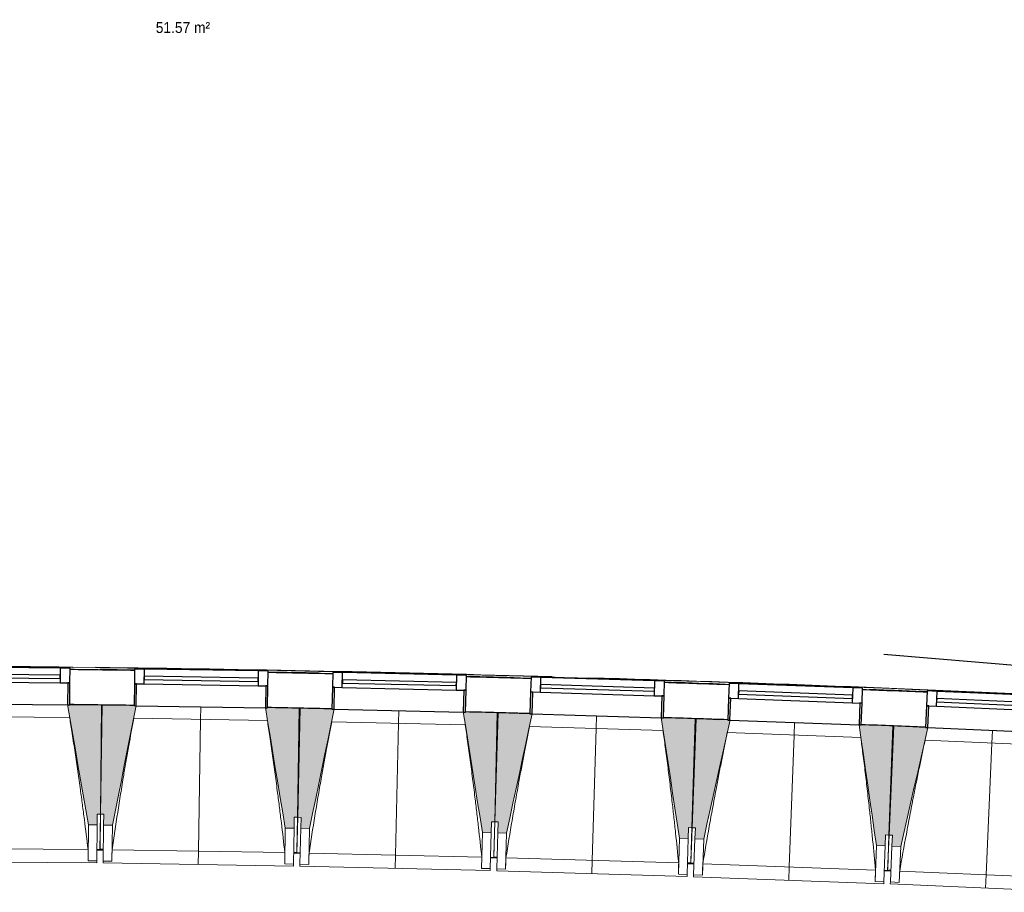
# Model space of a CAD drawing. Header units: millimetres. Extents: x -2845 to 74565, y -36590 to 13748.
# Tile 7 of 39: x 33214 to 37712, y -21391 to -17402. Entities that reach past the tile are written whole.
import ezdxf

# ---------------------------------------------------------------- set-up
doc = ezdxf.new("R2010")
doc.units = ezdxf.units.MM
for name, color, linetype, lineweight in [('A-DETL-GENF', 7, 'Continuous', 18), ('A-DOOR', 7, 'Continuous', 25), ('A-FLOR', 7, 'Continuous', 25), ('A-FLOR-HRAL', 7, 'Continuous', 18), ('A-GENM', 7, 'Continuous', 18), ('A-GLAZ', 7, 'Continuous', 25), ('ESPACE', 7, 'Continuous', 30), ('I-WALL', 7, 'Continuous', 25), ('Q-SPCQ', 7, 'Continuous', 18), ('S-BEAM', 7, 'Continuous', 18)]:
    doc.layers.add(name, color=color, linetype=linetype, lineweight=lineweight)
doc.styles.add('Arial_3', font='arial.ttf', dxfattribs={"width": 0.9, "height": 50})

# ---------------------------------------------------------------- blocks, each defined once
blk = doc.blocks.new('20_MUR PREFA_01 - MODULE_01 B-3165811-2021_015_1111_DCE_1_50_N0 FINI_CFA_CDC')
at = {"layer": 'A-GENM'}
for p, q in [((0, 722.1), (0, 661.4)), ((0, 661.4), (0, 58.5)), ((0, 0.7), (0, 58.5))]:
    blk.add_line(p, q, dxfattribs=at)
blk = doc.blocks.new('B02_DC_STR_rvt-1-2021_015_1111_DCE_1_50_N0 FINI_CFA_CDC')
at = {"layer": 'S-BEAM', "lineweight": 5, "true_color": 0x787878}
for points in [[(-19601.4, -21083.1), (-19600.9, -21033.1), (-19585.9, -21033.3), (-19581.3, -20534.5), (-19726.2, -20533.2), (-19726.2, -20533.9), (-19736.2, -20533.9), (-19641.4, -21082.8)], [(-19531.6, -21084.2), (-19422.9, -20537.7), (-19432.8, -20537.6), (-19432.8, -20536.9), (-19577.7, -20534.6), (-19585.7, -21033.3), (-19570.7, -21033.5), (-19571.5, -21083.5), (-19570.7, -21083.5)], [(-18701.7, -21097.5), (-18700.9, -21047.5), (-18685.9, -21047.8), (-18677.8, -20549.1), (-18822.7, -20546.7), (-18822.7, -20547.4), (-18832.7, -20547.4), (-18741.7, -21096.9)], [(-18631, -21099.1), (-18518.5, -20553.4), (-18528.4, -20553.2), (-18528.4, -20552.5), (-18673.3, -20549.2), (-18684.8, -21047.8), (-18669.8, -21048.2), (-18670.9, -21098.2), (-18669.8, -21098.2)], [(-17801.2, -21118.2), (-17800, -21068.2), (-17785, -21068.6), (-17773.5, -20569.9), (-17918.4, -20566.6), (-17918.4, -20567.3), (-17928.3, -20567.3), (-17841.2, -21117.3)], [(-17730.5, -21120.2), (-17614.2, -20575.4), (-17624.2, -20575.1), (-17624.2, -20574.4), (-17769, -20570.1), (-17784, -21068.6), (-17769, -21069.1), (-17770.5, -21119), (-17769, -21119.1)], [(-16900.9, -21145.1), (-16899.4, -21095.2), (-16884.4, -21095.6), (-16869.4, -20597), (-17014.2, -20592.7), (-17014.3, -20593.4), (-17024.2, -20593.4), (-16940.8, -21143.9)], [(-16830.2, -21147.7), (-16710.1, -20603.6), (-16720.1, -20603.2), (-16720.1, -20602.6), (-16864.9, -20597.2), (-16883.3, -21095.7), (-16868.3, -21096.2), (-16870.1, -21146.2), (-16868.3, -21146.2)], [(-16000.7, -21178.3), (-15998.9, -21128.3), (-15983.9, -21128.9), (-15965.5, -20630.4), (-16110.3, -20625.1), (-16110.4, -20625.8), (-16120.2, -20625.8), (-16040.7, -21176.8)], [(-15930.1, -21181.3), (-15806.3, -20638.1), (-15816.2, -20637.7), (-15816.2, -20637), (-15961, -20630.6), (-15982.8, -21128.9), (-15967.8, -21129.6), (-15970, -21179.6), (-15967.8, -21179.6)]]:
    blk.add_hatch(color=8, dxfattribs=at).paths.add_polyline_path(points)
at = {"layer": 'A-FLOR'}
for p, q in [((-19573.4, -21196.9), (-19602.4, -21196.5)), ((-19602.4, -21196.5), (-19573.4, -21196.9)), ((-19573.4, -21195.6), (-19588.4, -21195.4)), ((-18688.5, -21209.9), (-18703.5, -21209.6)), ((-18673.6, -21211.5), (-18703.5, -21210.9)), ((-18703.5, -21210.9), (-18673.6, -21211.5)), ((-17803.8, -21231.6), (-17773.9, -21232.3)), ((-17773.8, -21231.1), (-17788.8, -21230.6)), ((-16889.3, -21257.6), (-16904.2, -21257.2)), ((-16874.3, -21259.4), (-16904.2, -21258.4)), ((-16904.2, -21258.4), (-16874.3, -21259.4)), ((-15975, -21292.7), (-16004.9, -21291.5)), ((-16004.9, -21291.5), (-15975, -21292.7)), ((-15974.9, -21291.5), (-15989.9, -21290.9))]:
    blk.add_line(p, q, dxfattribs=at)
at = {"layer": 'S-BEAM'}
for p, q in [((-19581.3, -20534.5), (-19726.3, -20533.2)), ((-19585.9, -21033.3), (-19581.3, -20534.5)), ((-19577.7, -20534.6), (-19585.7, -21033.3)), ((-19432.8, -20536.9), (-19577.7, -20534.6)), ((-18677.8, -20549.1), (-18822.8, -20546.7)), ((-18685.9, -21047.8), (-18677.8, -20549.1)), ((-18673.3, -20549.2), (-18684.8, -21047.8)), ((-18528.4, -20552.5), (-18673.3, -20549.2)), ((-19726.6, -20591.7), (-20337.1, -20586)), ((-18823.5, -20605.2), (-19433.9, -20595.4)), ((-17773.5, -20569.9), (-17918.5, -20566.6)), ((-17785, -21068.6), (-17773.5, -20569.9)), ((-17769, -20570.1), (-17784, -21068.6)), ((-17624.2, -20574.4), (-17769, -20570.1)), ((-16869.4, -20597), (-17014.3, -20592.7)), ((-16884.4, -21095.6), (-16869.4, -20597)), ((-16864.9, -20597.2), (-16883.3, -21095.7)), ((-16720.1, -20602.6), (-16864.9, -20597.2)), ((-17919.6, -20625), (-18529.9, -20611)), ((-17015.8, -20651.2), (-17626.1, -20632.8)), ((-15965.5, -20630.4), (-16110.4, -20625.1)), ((-15983.9, -21128.9), (-15965.5, -20630.4)), ((-15961, -20630.6), (-15982.8, -21128.9)), ((-15816.2, -20637), (-15961, -20630.6)), ((-16112.3, -20683.5), (-16722.4, -20661)), ((-15209, -20722.2), (-15818.9, -20695.4)), ((-19601.4, -21083.1), (-19600.9, -21033.1)), ((-19600.9, -21033.1), (-19585.9, -21033.3)), ((-19588.4, -21195.4), (-19585.7, -21033.3)), ((-19585.9, -21033.3), (-19587.4, -21195.4)), ((-19585.7, -21033.3), (-19570.7, -21033.5)), ((-19570.7, -21033.5), (-19571.5, -21083.5)), ((-18701.7, -21097.5), (-18700.9, -21047.5)), ((-18700.9, -21047.5), (-18685.9, -21047.8)), ((-18688.5, -21209.9), (-18684.8, -21047.8)), ((-18685.9, -21047.8), (-18688.3, -21202.1)), ((-18684.8, -21047.8), (-18669.8, -21048.2)), ((-18669.8, -21048.2), (-18670.9, -21098.2)), ((-19641.4, -21082.8), (-19642.9, -21247)), ((-19641.4, -21082.8), (-19601.4, -21083.1)), ((-19601.4, -21083.1), (-19602.9, -21247.3)), ((-19574.2, -21247.7), (-19571.5, -21083.5)), ((-19571.5, -21083.5), (-19531.6, -21084.2)), ((-19534.2, -21248.3), (-19531.6, -21084.2)), ((-17801.2, -21118.2), (-17800, -21068.2)), ((-17800, -21068.2), (-17785, -21068.6)), ((-17788.8, -21230.6), (-17784, -21068.6)), ((-17785, -21068.6), (-17788.6, -21223.1)), ((-17784, -21068.6), (-17769, -21069.1)), ((-17769, -21069.1), (-17770.5, -21119)), ((-16900.9, -21145.1), (-16899.4, -21095.2)), ((-16899.4, -21095.2), (-16884.4, -21095.6)), ((-16889.3, -21257.6), (-16883.3, -21095.7)), ((-16884.4, -21095.6), (-16889, -21250.2)), ((-16883.3, -21095.7), (-16868.3, -21096.2)), ((-16868.3, -21096.2), (-16870.1, -21146.2)), ((-18741.7, -21096.9), (-18744.3, -21261.1)), ((-18741.7, -21096.9), (-18701.7, -21097.5)), ((-18701.7, -21097.5), (-18704.3, -21261.7)), ((-18674.7, -21262.3), (-18670.9, -21098.2)), ((-18670.9, -21098.2), (-18631, -21099.1)), ((-18634.7, -21263.2), (-18631, -21099.1)), ((-17841.2, -21117.3), (-17844.9, -21281.5)), ((-17841.2, -21117.3), (-17801.2, -21118.2)), ((-17801.2, -21118.2), (-17805, -21282.4)), ((-17775.4, -21283.2), (-17770.5, -21119)), ((-17770.5, -21119), (-17730.5, -21120.2)), ((-17735.4, -21284.4), (-17730.5, -21120.2)), ((-16000.7, -21178.3), (-15998.9, -21128.3)), ((-15998.9, -21128.3), (-15983.9, -21128.9)), ((-15989.9, -21290.9), (-15982.8, -21128.9)), ((-15983.9, -21128.9), (-15989.6, -21283.7)), ((-15982.8, -21128.9), (-15967.8, -21129.6)), ((-15967.8, -21129.6), (-15970, -21179.6)), ((-16940.8, -21143.9), (-16945.8, -21308.1)), ((-16940.8, -21143.9), (-16900.9, -21145.1)), ((-16900.9, -21145.1), (-16905.8, -21309.3)), ((-16876.2, -21310.3), (-16870.1, -21146.2)), ((-16870.1, -21146.2), (-16830.2, -21147.7)), ((-16836.2, -21311.7), (-16830.2, -21147.7)), ((-16040.7, -21176.8), (-16046.8, -21340.9)), ((-16040.7, -21176.8), (-16000.7, -21178.3)), ((-16000.7, -21178.3), (-16006.8, -21342.4)), ((-15977.2, -21343.6), (-15970, -21179.6)), ((-15970, -21179.6), (-15930.1, -21181.3)), ((-15937.3, -21345.4), (-15930.1, -21181.3)), ((-20432.1, -21188.1), (-19642.7, -21195.4)), ((-19602.4, -21197.3), (-19587.4, -21197.5)), ((-19588.4, -21197.5), (-19588.4, -21196.8)), ((-19588.4, -21197.5), (-19573.4, -21197.7)), ((-19587.4, -21196.8), (-19587.4, -21197.5)), ((-19533.1, -21196.8), (-18743.7, -21209.5)), ((-18703.5, -21211.7), (-18688.6, -21212)), ((-18688.6, -21212), (-18688.6, -21211.2)), ((-18688.6, -21212), (-18673.6, -21212.3)), ((-18633.3, -21211.7), (-17844, -21229.9)), ((-20472.9, -21248.4), (-19603, -21256.4)), ((-19642.9, -21247), (-19642.9, -21246.7)), ((-19602.9, -21247.3), (-19642.9, -21247)), ((-19602.9, -21247.3), (-19603, -21256.4)), ((-19574.3, -21256.7), (-19574.2, -21247.7)), ((-19574.3, -21256.7), (-18704.5, -21270.8)), ((-19534.2, -21248.3), (-19574.2, -21247.7)), ((-19534.2, -21248.1), (-19534.2, -21248.3)), ((-18744.3, -21261.1), (-18744.3, -21260.8)), ((-18704.3, -21261.7), (-18744.3, -21261.1)), ((-18704.3, -21261.7), (-18704.5, -21270.8)), ((-18674.9, -21271.4), (-18674.7, -21262.3)), ((-18674.9, -21271.4), (-17805.2, -21291.4)), ((-18634.7, -21263.2), (-18674.7, -21262.3)), ((-18634.7, -21263), (-18634.7, -21263.2)), ((-17803.8, -21232.4), (-17788.9, -21232.7)), ((-17788.9, -21232.8), (-17788.9, -21232)), ((-17788.9, -21232.8), (-17773.9, -21233.2)), ((-17733.6, -21232.8), (-16944.4, -21256.5)), ((-16904.3, -21259.3), (-16889.3, -21259.7)), ((-16889.3, -21259.8), (-16889.3, -21258.9)), ((-16889.3, -21259.8), (-16874.4, -21260.3)), ((-16834.1, -21260.2), (-16045.1, -21289.4)), ((-17844.9, -21281.5), (-17845, -21281.2)), ((-17805, -21282.4), (-17844.9, -21281.5)), ((-17805, -21282.4), (-17805.2, -21291.4)), ((-17775.7, -21292.2), (-17775.4, -21283.2)), ((-17775.7, -21292.2), (-16906, -21318.3)), ((-17735.4, -21284.4), (-17775.4, -21283.2)), ((-17735.4, -21284.1), (-17735.4, -21284.4)), ((-16945.8, -21308.1), (-16945.8, -21307.8)), ((-16905.8, -21309.3), (-16945.8, -21308.1)), ((-16905.8, -21309.3), (-16906, -21318.3)), ((-16876.5, -21319.3), (-16876.2, -21310.7)), ((-16876.5, -21319.3), (-16007.1, -21351.4)), ((-16836.2, -21311.7), (-16876.2, -21310.3)), ((-16836.2, -21311.5), (-16836.2, -21311.7)), ((-16005, -21292.4), (-15990, -21293)), ((-15990, -21293), (-15990, -21292.1)), ((-15990, -21293), (-15975, -21293.6)), ((-15934.8, -21293.8), (-15146, -21328.5)), ((-16046.8, -21340.9), (-16046.8, -21340.7)), ((-16006.8, -21342.4), (-16046.8, -21340.9)), ((-16006.8, -21342.4), (-16007.1, -21351.4)), ((-15977.6, -21352.6), (-15977.2, -21343.6)), ((-15977.6, -21352.6), (-15108.5, -21390.8)), ((-15937.3, -21345.4), (-15977.2, -21343.6)), ((-15937.2, -21345.1), (-15937.3, -21345.4))]:
    blk.add_line(p, q, dxfattribs=at)
at = {"layer": 'S-BEAM', "flags": 128}
for points in [[(-19736.3, -20533.1), (-19724.5, -20601.8), (-19712.6, -20670.5), (-19700.7, -20739.2), (-19688.9, -20807.9), (-19677, -20876.6), (-19665.1, -20945.3), (-19653.3, -21014.1), (-19641.4, -21082.8)], [(-19531.6, -21084.2), (-19517.9, -21015.8), (-19504.3, -20947.4), (-19490.7, -20879), (-19477.1, -20810.6), (-19463.5, -20742.2), (-19449.9, -20673.8), (-19436.3, -20605.4), (-19422.7, -20537.1)], [(-18832.8, -20546.6), (-18821.4, -20615.4), (-18810, -20684.1), (-18798.6, -20752.9), (-18787.2, -20821.7), (-18775.8, -20890.5), (-18764.4, -20959.3), (-18753, -21028.1), (-18741.7, -21096.9)], [(-18631, -21099.1), (-18616.9, -21030.8), (-18602.8, -20962.5), (-18588.7, -20894.2), (-18574.6, -20825.9), (-18560.6, -20757.6), (-18546.5, -20689.3), (-18532.4, -20621), (-18518.3, -20552.7)], [(-17928.5, -20566.3), (-17917.6, -20635.2), (-17906.7, -20704.1), (-17895.7, -20772.9), (-17884.8, -20841.8), (-17873.9, -20910.7), (-17863, -20979.6), (-17852.1, -21048.4), (-17841.2, -21117.3)], [(-17730.5, -21120.2), (-17715.9, -21052.1), (-17701.4, -20983.9), (-17686.8, -20915.7), (-17672.3, -20847.5), (-17657.7, -20779.3), (-17643.2, -20711.1), (-17628.6, -20642.9), (-17614.1, -20574.7)], [(-17024.3, -20592.4), (-17013.9, -20661.3), (-17003.5, -20730.3), (-16993, -20799.2), (-16982.6, -20868.2), (-16972.1, -20937.1), (-16961.7, -21006), (-16951.3, -21075), (-16940.8, -21143.9)], [(-16830.2, -21147.7), (-16815.1, -21079.6), (-16800.1, -21011.5), (-16785.1, -20943.4), (-16770.1, -20875.3), (-16755.1, -20807.2), (-16740, -20739.1), (-16725, -20671), (-16710, -20602.9)], [(-16120.4, -20624.7), (-16110.4, -20693.7), (-16100.5, -20762.7), (-16090.5, -20831.7), (-16080.5, -20900.8), (-16070.6, -20969.8), (-16060.6, -21038.8), (-16050.7, -21107.8), (-16040.7, -21176.8)], [(-15930.1, -21181.3), (-15914.6, -21113.3), (-15899.1, -21045.3), (-15883.6, -20977.3), (-15868.1, -20909.4), (-15852.6, -20841.4), (-15837.1, -20773.4), (-15821.6, -20705.4), (-15806.1, -20637.4)], [(-19642.9, -21246.7), (-19642.9, -21236.5), (-19642.8, -21226.2), (-19642.8, -21215.9), (-19642.7, -21205.7), (-19642.7, -21195.4)], [(-19533.1, -21196.8), (-19533.3, -21207), (-19533.5, -21217.3), (-19533.7, -21227.6), (-19534, -21237.8), (-19534.2, -21248.1)], [(-18744.3, -21260.8), (-18744.2, -21250.6), (-18744.1, -21240.3), (-18744, -21230), (-18743.8, -21219.8), (-18743.7, -21209.5)], [(-18633.3, -21211.7), (-18633.6, -21221.9), (-18633.9, -21232.2), (-18634.1, -21242.5), (-18634.4, -21252.7), (-18634.7, -21263)], [(-17845, -21281.2), (-17844.8, -21270.9), (-17844.6, -21260.7), (-17844.4, -21250.4), (-17844.2, -21240.2), (-17844, -21229.9)], [(-17733.6, -21232.8), (-17734, -21243.1), (-17734.3, -21253.3), (-17734.7, -21263.6), (-17735, -21273.9), (-17735.4, -21284.1)], [(-16945.8, -21307.8), (-16945.5, -21297.6), (-16945.2, -21287.3), (-16945, -21277), (-16944.7, -21266.8), (-16944.4, -21256.5)], [(-16834.1, -21260.2), (-16834.5, -21270.5), (-16834.9, -21280.7), (-16835.4, -21291), (-16835.8, -21301.2), (-16836.2, -21311.5)], [(-16046.8, -21340.7), (-16046.5, -21330.4), (-16046.1, -21320.1), (-16045.8, -21309.9), (-16045.4, -21299.6), (-16045.1, -21289.4)], [(-15934.8, -21293.8), (-15935.3, -21304.1), (-15935.8, -21314.3), (-15936.2, -21324.6), (-15936.7, -21334.8), (-15937.2, -21345.1)]]:
    blk.add_lwpolyline(points, dxfattribs=at)
at = {"layer": 'S-BEAM'}
for points, knots in [([(-19642.7, -21195.4), (-19648.1, -21149.8), (-19656.6, -21081.4), (-19668.5, -20990.2), (-19678.4, -20916.1), (-19689.5, -20836.4), (-19702, -20751), (-19714.4, -20669.4), (-19722.8, -20616.3), (-19726.7, -20591.7)], [0, 0, 0, 0, 0.2222222, 0.3333333, 0.4444444, 0.5833333, 0.7222222, 0.8611111, 0.9816328, 0.9816328, 0.9816328, 0.9816328]), ([(-19433.8, -20595.3), (-19441.6, -20636.9), (-19453.3, -20701.1), (-19468.5, -20788.1), (-19481, -20861.8), (-19494, -20941.2), (-19512, -21054.8), (-19524.8, -21139.9), (-19533.1, -21196.8)], [0.0183454, 0.0183454, 0.0183454, 0.0183454, 0.2222222, 0.3333333, 0.4444444, 0.5833333, 0.7222222, 1, 1, 1, 1]), ([(-18743.7, -21209.5), (-18748.9, -21163.8), (-18756.9, -21095.4), (-18768.1, -21004.2), (-18777.5, -20930), (-18788.1, -20850.2), (-18799.9, -20764.8), (-18811.8, -20683), (-18819.8, -20629.9), (-18823.6, -20605.2)], [0, 0, 0, 0, 0.2222222, 0.3333333, 0.4444444, 0.5833333, 0.7222222, 0.8611111, 0.9816328, 0.9816328, 0.9816328, 0.9816328]), ([(-18529.8, -20611), (-18537.9, -20652.4), (-18550, -20716.6), (-18565.8, -20803.5), (-18578.8, -20877.1), (-18592.4, -20956.4), (-18611.2, -21069.8), (-18624.6, -21154.9), (-18633.3, -21211.7)], [0.0183454, 0.0183454, 0.0183454, 0.0183454, 0.2222222, 0.3333333, 0.4444444, 0.5833333, 0.7222222, 1, 1, 1, 1]), ([(-17844, -21229.9), (-17848.8, -21184.2), (-17856.4, -21115.7), (-17867, -21024.4), (-17875.9, -20950.1), (-17885.9, -20870.3), (-17897.1, -20784.8), (-17908.4, -20703), (-17916.1, -20649.7), (-17919.7, -20625)], [0, 0, 0, 0, 0.2222222, 0.3333333, 0.4444444, 0.5833333, 0.7222222, 0.8611111, 0.9816328, 0.9816328, 0.9816328, 0.9816328]), ([(-17625.9, -20632.8), (-17634.3, -20674.3), (-17646.9, -20738.3), (-17663.3, -20825.1), (-17676.8, -20898.6), (-17691, -20977.8), (-17710.5, -21091.1), (-17724.5, -21176.1), (-17733.6, -21232.8)], [0.0183454, 0.0183454, 0.0183454, 0.0183454, 0.2222222, 0.3333333, 0.4444444, 0.5833333, 0.7222222, 1, 1, 1, 1]), ([(-16944.4, -21256.5), (-16949, -21210.8), (-16956, -21142.2), (-16966, -21050.8), (-16974.4, -20976.6), (-16983.9, -20896.6), (-16994.5, -20811), (-17005.2, -20729.1), (-17012.5, -20675.9), (-17016, -20651.1)], [0, 0, 0, 0, 0.2222222, 0.3333333, 0.4444444, 0.5833333, 0.7222222, 0.8611111, 0.9816328, 0.9816328, 0.9816328, 0.9816328]), ([(-16722.3, -20661), (-16730.9, -20702.3), (-16743.9, -20766.3), (-16760.9, -20853), (-16775, -20926.4), (-16789.7, -21005.5), (-16810, -21118.7), (-16824.6, -21203.5), (-16834.1, -21260.2)], [0.0183454, 0.0183454, 0.0183454, 0.0183454, 0.2222222, 0.3333333, 0.4444444, 0.5833333, 0.7222222, 1, 1, 1, 1]), ([(-16045.1, -21289.4), (-16049.3, -21243.6), (-16055.9, -21175), (-16065.2, -21083.6), (-16073.1, -21009.2), (-16082, -20929.2), (-16092.1, -20843.5), (-16102.2, -20761.6), (-16109.1, -20708.3), (-16112.4, -20683.5)], [0, 0, 0, 0, 0.2222222, 0.3333333, 0.4444444, 0.5833333, 0.7222222, 0.8611111, 0.9816328, 0.9816328, 0.9816328, 0.9816328]), ([(-15818.8, -20695.4), (-15827.7, -20736.7), (-15841.2, -20800.5), (-15858.8, -20887.1), (-15873.3, -20960.4), (-15888.6, -21039.5), (-15909.7, -21152.5), (-15924.9, -21237.2), (-15934.8, -21293.8)], [0.0183454, 0.0183454, 0.0183454, 0.0183454, 0.2222222, 0.3333333, 0.4444444, 0.5833333, 0.7222222, 1, 1, 1, 1])]:
    blk.add_open_spline(points, degree=3, knots=knots, dxfattribs=at)
at = {"layer": 'S-BEAM', "color": 5, "lineweight": 25, "true_color": 0x0000ff}
for p, rotation in [((-19127.8, -20541.8), 179.0762357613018), ((-18223.4, -20559.5), 178.6789667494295), ((-17319.2, -20583.5), 178.2816977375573), ((-16415.2, -20613.8), 177.8844287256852), ((-15511.4, -20650.4), 177.4871597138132)]:
    blk.add_blockref('20_MUR PREFA_01 - MODULE_01 B-3165811-2021_015_1111_DCE_1_50_N0 FINI_CFA_CDC', p, dxfattribs=dict(at, rotation=rotation))
blk = doc.blocks.new('PRT_SIMPLE_HUI_58x68x48 - PRT_BOIS_1V_EI30_930x2040x40-552262-2021_015_1111_DCE_1_50_N0 FINI_CFA_CDC')
at = {"layer": 'A-DETL-GENF', "lineweight": 25}
h = blk.add_hatch(color=256, dxfattribs=at)
h.paths.add_polyline_path([(-483.8, -9.7), (-489.6, -8), (-508.5, -8), (-508.5, -11.5), (-502, -11.5), (-502.1, -10.3), (-505.2, -10.3), (-505.2, -9.3), (-488.4, -9.4), (-485.1, -10.6)])
h.paths.add_polyline_path([(-483.8, -9.7), (-485.1, -11.7), (-497.9, -13.2), (-500.5, -13.6), (-500.5, -14.5), (-495.9, -14.5), (-483.8, -12.8), (-483.8, -10.5)])
h = blk.add_hatch(color=256, dxfattribs=at)
h.paths.add_polyline_path([(413.8, -9.7), (413.8, -12.8), (426.2, -14.5), (430.5, -14.5), (430.4, -13.2), (425.9, -13.2), (415.1, -11.7), (414.4, -10.7)])
h.paths.add_polyline_path([(438.5, -8), (418.5, -8), (413.8, -9.7), (415.1, -10.6), (418.7, -9.3), (435.2, -9.3), (435.2, -10.3), (432, -10.5), (432, -11.5), (438.5, -11.5), (438.5, -9)])
at = {"layer": 'A-DETL-GENF'}
for p, q in [((-488.5, -8), (-508.5, -8)), ((-508.5, -8), (-508.5, -11.5)), ((-508.5, -11.5), (-502, -11.5)), ((-505.2, -10.3), (-505.2, -9.3)), ((-505.2, -9.3), (-488.7, -9.3)), ((-502, -10.3), (-505.2, -10.3)), ((-502, -11.5), (-502, -10.3)), ((-496.1, -13.2), (-500.5, -13.2)), ((-500.5, -13.2), (-500.5, -14.5)), ((-500.5, -14.5), (-496, -14.5)), ((-485.1, -11.7), (-496.1, -13.2)), ((-496, -14.5), (-483.8, -12.8)), ((-488.7, -9.3), (-485.1, -10.6)), ((-483.8, -9.7), (-488.5, -8)), ((-485.1, -10.6), (-485.1, -11.7)), ((-483.8, -12.8), (-483.8, -9.7)), ((418.5, -8), (413.8, -9.7)), ((413.8, -9.7), (413.8, -12.8)), ((413.8, -12.8), (426, -14.5)), ((415.1, -10.6), (418.7, -9.3)), ((415.1, -11.7), (415.1, -10.6)), ((426.1, -13.2), (415.1, -11.7)), ((438.5, -8), (418.5, -8)), ((418.7, -9.3), (435.2, -9.3)), ((426, -14.5), (430.5, -14.5)), ((430.5, -13.2), (426.1, -13.2)), ((430.5, -14.5), (430.5, -13.2)), ((435.2, -10.3), (432, -10.3)), ((432, -10.3), (432, -11.5)), ((432, -11.5), (438.5, -11.5)), ((435.2, -9.3), (435.2, -10.3)), ((438.5, -11.5), (438.5, -8))]:
    blk.add_line(p, q, dxfattribs=at)
at = {"layer": 'A-DOOR'}
for p, q in [((-427.1, 55), (-450.6, 55)), ((-450.6, 55), (-450.6, 54.5)), ((-450.6, 54.5), (-450.6, 50.4)), ((-427.1, 54.5), (-450.6, 54.5)), ((-450.6, 50.4), (-450.6, 43.3)), ((-427.1, 50.4), (-450.6, 50.4)), ((-319.6, 55), (-427.1, 55)), ((-427.1, 55), (-427.1, 54.5)), ((-427.1, 54.5), (-427.1, 55)), ((-427.1, 54.5), (-427.1, 50.4)), ((-319.6, 54.5), (-427.1, 54.5)), ((-427.1, 50.4), (-427.1, 54.5)), ((-427.1, 50.4), (-427.1, 43.3)), ((-319.6, 50.4), (-427.1, 50.4)), ((-427.1, 43.3), (-427.1, 50.4)), ((-319.6, 54.5), (-319.6, 55)), ((-319.6, 50.4), (-319.6, 54.5)), ((-319.6, 43.3), (-319.6, 50.4)), ((-450.6, 34), (-450.6, 43.3)), ((-450.6, 25.6), (-450.6, 34)), ((-427.1, 34), (-450.6, 34)), ((-450.6, 15.2), (-450.6, 25.6)), ((-427.1, 25.6), (-450.6, 25.6)), ((-450.6, 4.4), (-450.6, 15.2)), ((-427.1, 15.2), (-450.6, 15.2)), ((-450.6, -4), (-450.6, 4.4)), ((-450.6, 4.4), (-427.1, 4.4)), ((-427.1, 34), (-427.1, 43.3)), ((-427.1, 43.3), (-427.1, 34)), ((-427.1, 32.8), (-427.1, 34)), ((-319.6, 34), (-427.1, 34)), ((-427.1, 34), (-427.1, 25.6)), ((-427.1, 32.8), (-319.6, 32.8)), ((-427.1, 25.6), (-427.1, 15.2)), ((-427.1, 15.2), (-427.1, 4.4)), ((-427.1, 4.4), (-427.1, -4)), ((-319.6, 43.3), (-319.6, 34)), ((-319.6, 34), (-319.6, 32.8)), ((-499.5, -14.5), (-499.5, -54.5)), ((426, -14.5), (-496, -14.5)), ((-465.6, -5.5), (-465.6, -14.5)), ((-413.4, -5.5), (-465.6, -5.5)), ((-450.6, -4), (-450.6, -5)), ((-450.6, -5), (-427.1, -5)), ((-427.1, -5), (-427.1, -4)), ((-413.4, -14.5), (-413.4, -5.5)), ((430.5, -54.5), (430.5, -14.5)), ((-499.5, -54.5), (430.5, -54.5)), ((-465.6, -54.5), (-465.6, -63.5)), ((-465.6, -63.5), (-413.4, -63.5)), ((-427.1, -64), (-450.6, -64)), ((-450.6, -64), (-450.6, -65)), ((-450.6, -73.4), (-450.6, -65)), ((-450.6, -84.2), (-450.6, -73.4)), ((-427.1, -73.4), (-450.6, -73.4)), ((-450.6, -94.6), (-450.6, -84.2)), ((-450.6, -84.2), (-427.1, -84.2)), ((-427.1, -65), (-427.1, -64)), ((-427.1, -65), (-427.1, -73.4)), ((-427.1, -73.4), (-427.1, -84.2)), ((-427.1, -84.2), (-427.1, -94.6)), ((-413.4, -63.5), (-413.4, -54.5)), ((417, -54.5), (417, -977.5)), ((-450.6, -103), (-450.6, -94.6)), ((-450.6, -94.6), (-427.1, -94.6)), ((-450.6, -112.3), (-450.6, -103)), ((-450.6, -103), (-427.1, -103)), ((-450.6, -112.3), (-450.6, -119.4)), ((-450.6, -119.4), (-450.6, -123.5)), ((-450.6, -119.4), (-427.1, -119.4)), ((-450.6, -123.5), (-450.6, -124)), ((-450.6, -123.5), (-427.1, -123.5)), ((-450.6, -124), (-427.1, -124)), ((-427.1, -94.6), (-427.1, -103)), ((-427.1, -103), (-427.1, -101.8)), ((-319.6, -101.8), (-427.1, -101.8)), ((-427.1, -112.3), (-427.1, -103)), ((-427.1, -103), (-319.6, -103)), ((-427.1, -103), (-427.1, -112.3)), ((-427.1, -112.3), (-427.1, -119.4)), ((-427.1, -119.4), (-427.1, -112.3)), ((-427.1, -119.4), (-427.1, -123.5)), ((-427.1, -119.4), (-319.6, -119.4)), ((-427.1, -123.5), (-427.1, -119.4)), ((-427.1, -123.5), (-427.1, -124)), ((-427.1, -123.5), (-319.6, -123.5)), ((-427.1, -124), (-427.1, -123.5)), ((-427.1, -124), (-319.6, -124)), ((-319.6, -101.8), (-319.6, -103)), ((-319.6, -103), (-319.6, -112.3)), ((-319.6, -119.4), (-319.6, -112.3)), ((-319.6, -123.5), (-319.6, -119.4)), ((-319.6, -124), (-319.6, -123.5))]:
    blk.add_line(p, q, dxfattribs=at)
for radius, start, end in [(9.12, 155.8208, 180), (9.12, 180, 204.1792), (7.5, 360, 180), (7.5, 180, 360), (7.5, 180, 240), (7.5, 135, 165), (9.12, 111.9887, 120), (9.12, 240, 248.0113), (7.5, 60, 120), (7.5, 270, 0), (9.12, 60, 68.0113), (7.5, 0, 30), (9.12, 0, 24.1792)]:
    blk.add_arc((429, -65.5), radius, start, end, dxfattribs=at)
at = {"layer": 'Q-SPCQ'}
for p, q in [((430.5, -40.5), (430.5, -54.5)), ((430.5, -54.5), (403.5, -54.5))]:
    blk.add_line(p, q, dxfattribs=at)
blk = doc.blocks.new('XXX_VIDE FENETRE - 590-389517-2021_015_1111_DCE_1_50_N0 FINI_CFA_CDC')
at = {"layer": 'A-GLAZ'}
for p, q in [((-305.1, 0), (-305.1, -100)), ((-295.1, 0), (-305.1, 0)), ((295.1, 0), (-295.1, 0)), ((-295.1, -100), (-295.1, 0)), ((305.1, 0), (295.1, 0)), ((295.1, 0), (295.1, -100)), ((305.1, -100), (305.1, 0)), ((-305.1, -100), (-295.1, -100)), ((-260.1, -100), (-305.1, -100)), ((-305.1, -100), (-305.1, -167.5)), ((-260.1, -167.5), (-260.1, -100)), ((260.1, -100), (-260.1, -100)), ((260.1, -100), (260.1, -167.5)), ((305.1, -100), (260.1, -100)), ((295.1, -100), (305.1, -100)), ((305.1, -167.5), (305.1, -100)), ((-305.1, -167.5), (-260.1, -167.5)), ((-260.1, -167.5), (260.1, -167.5)), ((260.1, -167.5), (305.1, -167.5))]:
    blk.add_line(p, q, dxfattribs=at)
at = {"layer": 'A-GLAZ', "color": 173, "true_color": 0x5c63b1}
for p, q in [((260.1, -120), (-260.1, -120)), ((-260.1, -120), (-260.1, -135)), ((260.1, -135), (260.1, -120)), ((-260.1, -135), (260.1, -135))]:
    blk.add_line(p, q, dxfattribs=at)
blk = doc.blocks.new('Garde-corps - Garde-corps-505471-2021_015_1111_DCE_1_50_N0 FINI_CFA_CDC')
at = {"layer": 'A-FLOR-HRAL'}
for p, q in [((-19430.2, -20373.6), (-19589.1, -20371.5)), ((-19528.2, -20375.3), (-19538.4, -20375.2)), ((-18640.7, -20389.9), (-18648.3, -20389.7)), ((-17756.3, -20410.4), (-17767, -20410.1)), ((-16861.8, -20437.2), (-16867.8, -20437)), ((-15976.7, -20469.8), (-15983.2, -20469.6))]:
    blk.add_line(p, q, dxfattribs=at)
for radius, start, end in [(130446.8, 87.310169, 90.815427), (130448.6, 89.336655, 89.7902), (130448.6, 88.37491, 89.291333), (130439.7, 88.843215, 88.944631), (130439.7, 88.437759, 88.546818), (130448.6, 87.310907, 88.301428), (130439.7, 88.038301, 88.149006), (130439.7, 87.62141, 87.738276)]:
    blk.add_arc((-21222.6, -150801), radius, start, end, dxfattribs=at)
blk = doc.blocks.new('B02_ARC_rvt-1-2021_015_1111_DCE_1_50_N0 FINI_CFA_CDC')
at = {"layer": 'A-FLOR'}
for p, q in [((-16816.9, -20598.5), (-16761.3, -20600.5)), ((-15965.5, -20631.3), (-15961, -20631.5))]:
    blk.add_line(p, q, dxfattribs=at)
at = {"layer": 'I-WALL'}
for radius, start, end in [(130436.7, 89.212665, 89.342052), (130436.7, 88.814853, 88.944628), (130436.7, 88.41704, 88.546816), (130436.7, 88.019227, 88.149003), (130436.7, 87.621413, 87.751189), (130276.7, 89.212833, 89.34189), (130276.7, 88.81502, 88.944466), (130276.7, 88.417206, 88.546653), (130276.7, 88.019392, 88.14884), (130276.7, 87.621578, 87.751026)]:
    blk.add_arc((-21222.6, -150801), radius, start, end, dxfattribs=at)
at = {"layer": 'A-DOOR', "lineweight": 18, "rotation": 265.2586130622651}
blk.add_blockref('PRT_SIMPLE_HUI_58x68x48 - PRT_BOIS_1V_EI30_930x2040x40-552262-2021_015_1111_DCE_1_50_N0 FINI_CFA_CDC', (-14999.2, -19969.3), dxfattribs=at)
at = {"layer": 'A-FLOR-HRAL', "lineweight": 18}
blk.add_blockref('Garde-corps - Garde-corps-505471-2021_015_1111_DCE_1_50_N0 FINI_CFA_CDC', (0, 0), dxfattribs=at)
at = {"layer": 'A-GLAZ', "lineweight": 18}
for p, rotation in [((-20031.3, -20531.1), 179.4735047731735), ((-19127.8, -20542.5), 179.0762357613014), ((-18223.4, -20560.2), 178.6789667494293), ((-17319.2, -20584.2), 178.2816977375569), ((-16415.2, -20614.5), 177.8844287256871), ((-15511.4, -20651), 177.4871597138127)]:
    blk.add_blockref('XXX_VIDE FENETRE - 590-389517-2021_015_1111_DCE_1_50_N0 FINI_CFA_CDC', p, dxfattribs=dict(at, rotation=rotation))

msp = doc.modelspace()

# ---------------------------------------------------------------- block references
at = {"lineweight": 5}
for name in ['B02_DC_STR_rvt-1-2021_015_1111_DCE_1_50_N0 FINI_CFA_CDC', 'B02_ARC_rvt-1-2021_015_1111_DCE_1_50_N0 FINI_CFA_CDC']:
    msp.add_blockref(name, (53169.3, 0), dxfattribs=at)

# ---------------------------------------------------------------- texts
at = {"layer": 'ESPACE', "color": 8, "true_color": 0x808080, "insert": (33836, -17413.1), "char_height": 50, "width": 299.43, "attachment_point": 1, "style": 'Arial_3'}
msp.add_mtext('51.57 m²', dxfattribs=at)

doc.saveas('drawing.dxf')
